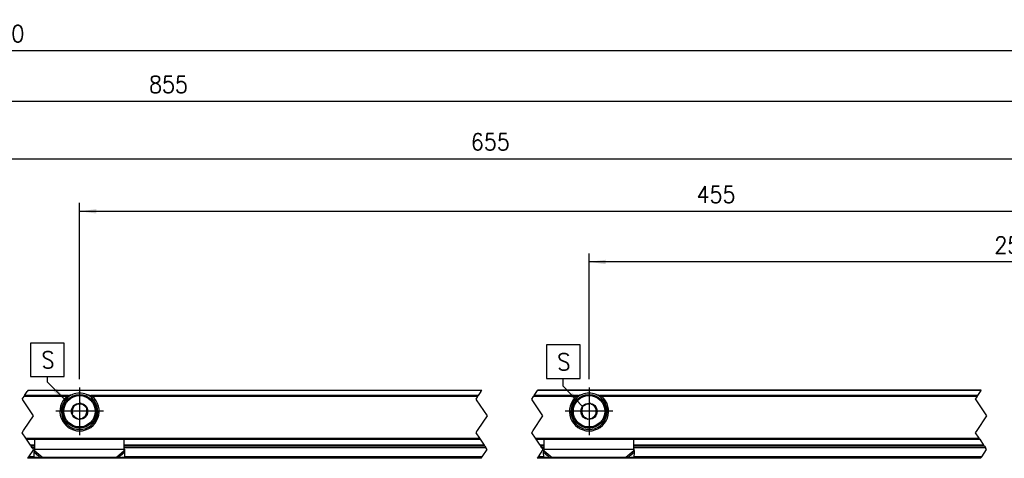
# Model space of a CAD drawing. Header units: millimetres. Extents: x -418 to 2750, y -1084 to 1393.
# Tile 18 of 74: x -138 to -20, y 218 to 270. Entities that reach past the tile are written whole.
import ezdxf

# ---------------------------------------------------------------- set-up
doc = ezdxf.new("R2010")
doc.units = ezdxf.units.MM
doc.linetypes.add('DOT_CENTER', pattern=[14, 12, -1, 0, -1])
doc.layers.add('1', color=7, linetype='Continuous')
doc.styles.add('CONVERTER_12', font='txt.shx', dxfattribs={"width": 0.9})
doc.dimstyles.new('ME10_DIM_46', dxfattribs={"dimtxt": 3, "dimasz": 3, "dimexe": 1.5, "dimexo": 1.5, "dimgap": 1.5, "dimtad": 1, "dimdsep": 46, "dimtxsty": 'CONVERTER_12', "dimsah": 1, "dimcen": 0.09, "dimclrd": 2, "dimclre": 2, "dimclrt": 2, "dimadec": 0, "dimazin": 0, "dimtfac": 1, "dimtdec": 4, "dimtix": 1, "dimtmove": 0, "dimatfit": 3, "dimfxl": 1, "dimtolj": 1, "dimtzin": 0, "dimarcsym": 0})
doc.dimstyles.new('ME10_DIM_48', dxfattribs={"dimtxt": 3, "dimasz": 3, "dimexe": 1.5, "dimexo": 1.5, "dimgap": 1.5, "dimtad": 1, "dimdsep": 46, "dimtxsty": 'CONVERTER_12', "dimsah": 1, "dimcen": 0.09, "dimclrd": 2, "dimclre": 2, "dimclrt": 2, "dimadec": 0, "dimazin": 0, "dimtfac": 1, "dimtdec": 4, "dimtix": 1, "dimtmove": 0, "dimatfit": 3, "dimfxl": 1, "dimtolj": 1, "dimtzin": 0, "dimarcsym": 0})
doc.dimstyles.new('ME10_DIM_50', dxfattribs={"dimtxt": 3, "dimasz": 3, "dimexe": 1.5, "dimexo": 1.5, "dimgap": 1.5, "dimtad": 1, "dimdsep": 46, "dimtxsty": 'CONVERTER_12', "dimsah": 1, "dimcen": 0.09, "dimclrd": 2, "dimclre": 2, "dimclrt": 2, "dimadec": 0, "dimazin": 0, "dimtfac": 1, "dimtdec": 4, "dimtix": 1, "dimtmove": 0, "dimatfit": 3, "dimfxl": 1, "dimtolj": 1, "dimtzin": 0, "dimarcsym": 0})
doc.dimstyles.new('ME10_DIM_56', dxfattribs={"dimtxt": 3, "dimasz": 3, "dimexe": 1.5, "dimexo": 1.5, "dimgap": 1.5, "dimtad": 1, "dimdsep": 46, "dimtxsty": 'CONVERTER_12', "dimsah": 1, "dimcen": 0.09, "dimclrd": 2, "dimclre": 2, "dimclrt": 2, "dimadec": 0, "dimazin": 0, "dimtfac": 1, "dimtdec": 4, "dimtix": 1, "dimtmove": 0, "dimatfit": 3, "dimfxl": 1, "dimtolj": 1, "dimtzin": 0, "dimarcsym": 0})
doc.dimstyles.new('ME10_DIM_57', dxfattribs={"dimtxt": 3, "dimasz": 3, "dimexe": 1.5, "dimexo": 1.5, "dimgap": 1.5, "dimtad": 1, "dimdsep": 46, "dimtxsty": 'CONVERTER_12', "dimsah": 1, "dimcen": 0.09, "dimclrd": 2, "dimclre": 2, "dimclrt": 2, "dimadec": 0, "dimazin": 0, "dimtfac": 1, "dimtdec": 4, "dimtix": 1, "dimtmove": 0, "dimatfit": 3, "dimfxl": 1, "dimtolj": 1, "dimtzin": 0, "dimarcsym": 0})
doc.dimstyles.get("Standard").update_dxf_attribs({"dimtxt": 0.18, "dimasz": 0.18, "dimexe": 0.18, "dimexo": 0.0625, "dimgap": 0.09, "dimtad": 0, "dimtih": 1, "dimtoh": 1, "dimdec": 4, "dimzin": 0, "dimdsep": 46, "dimtxsty": 'Standard', "dimcen": 0.09, "dimadec": 0, "dimazin": 0, "dimtfac": 1, "dimtdec": 4, "dimtofl": 0, "dimtmove": 0, "dimatfit": 3, "dimfxl": 1, "dimtolj": 1, "dimtzin": 0, "dimarcsym": 0})

# ---------------------------------------------------------------- blocks, each defined once
blk = doc.blocks.new('SOPORTE_SV2__51', base_point=(-493.085000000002, 326.9293942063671))
at = {"color": 2, "linetype": 'DOT_CENTER'}
for p, q in [((-205.8290279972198, 337.4999999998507), (-205.5038527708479, 337.9877628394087)), ((-205.4095718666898, 338.1291841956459), (-205.5038527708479, 337.9877628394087)), ((-205.4095718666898, 338.1291841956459), (-204.9152909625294, 338.8706055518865)), ((-204.8210100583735, 339.0120269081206), (-204.9152909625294, 338.8706055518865)), ((-204.7819576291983, 339.0706055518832), (-204.8210100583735, 339.0120269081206)), ((-124.4798017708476, 337.9877628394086), (-124.8049769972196, 337.4999999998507)), ((-124.4798017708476, 337.9877628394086), (-124.3855208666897, 338.1291841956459)), ((-123.891239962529, 338.8706055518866), (-124.3855208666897, 338.1291841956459)), ((-123.891239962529, 338.8706055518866), (-123.7969590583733, 339.0120269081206)), ((-123.7969590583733, 339.0120269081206), (-123.757906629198, 339.0706055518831)), ((-114.8049769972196, 337.4999999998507), (-114.4798017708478, 337.9877628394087)), ((-114.3855208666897, 338.1291841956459), (-114.4798017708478, 337.9877628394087)), ((-114.3855208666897, 338.1291841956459), (-113.7969590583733, 339.0120269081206)), ((-113.757906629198, 339.0706055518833), (-113.7969590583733, 339.0120269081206)), ((-35.26245177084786, 337.9877628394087), (-35.58762699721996, 337.4999999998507)), ((-35.26245177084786, 337.9877628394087), (-35.16817086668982, 338.129184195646)), ((-34.57960905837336, 339.0120269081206), (-35.16817086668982, 338.129184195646)), ((-34.57960905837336, 339.0120269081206), (-34.54055662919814, 339.0706055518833)), ((-205.7427650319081, 337.3706055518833), (-205.8290279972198, 337.4999999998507)), ((-203.8290279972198, 334.4999999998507), (-205.7427650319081, 337.3706055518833)), ((-124.8049769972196, 337.4999999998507), (-124.7187140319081, 337.3706055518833)), ((-124.7187140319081, 337.3706055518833), (-122.8049769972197, 334.4999999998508)), ((-114.7187140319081, 337.3706055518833), (-114.8049769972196, 337.4999999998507)), ((-112.8049769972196, 334.4999999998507), (-114.7187140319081, 337.3706055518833)), ((-35.58762699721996, 337.4999999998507), (-35.50136403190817, 337.3706055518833)), ((-35.50136403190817, 337.3706055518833), (-33.58762699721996, 334.4999999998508)), ((-205.4486242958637, 332.0706055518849), (-203.8290279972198, 334.4999999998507)), ((-122.8049769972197, 334.4999999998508), (-124.4245732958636, 332.070605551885)), ((-114.5579066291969, 331.870605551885), (-112.8049769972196, 334.4999999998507)), ((-33.58762699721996, 334.4999999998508), (-35.34055662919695, 331.870605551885)), ((-205.8290279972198, 331.4999999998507), (-205.5819576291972, 331.870605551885)), ((-205.1764047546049, 330.5210651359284), (-205.8290279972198, 331.4999999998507)), ((-205.5819576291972, 331.870605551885), (-205.4486242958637, 332.0706055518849)), ((-124.557906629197, 331.870605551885), (-124.8049769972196, 331.4999999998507)), ((-124.8049769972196, 331.4999999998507), (-124.1523537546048, 330.5210651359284)), ((-124.4245732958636, 332.070605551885), (-124.557906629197, 331.870605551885)), ((-114.8049769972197, 331.4999999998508), (-114.5579066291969, 331.870605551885)), ((-114.1523537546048, 330.5210651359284), (-114.8049769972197, 331.4999999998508)), ((-35.34055662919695, 331.870605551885), (-35.58762699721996, 331.4999999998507)), ((-35.58762699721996, 331.4999999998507), (-34.93500375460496, 330.5210651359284)), ((-205.0430714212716, 330.3210651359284), (-205.1764047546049, 330.5210651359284)), ((-204.342765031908, 329.2706055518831), (-205.0430714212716, 330.3210651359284)), ((-204.342765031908, 329.2706055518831), (-204.2094316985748, 329.0706055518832)), ((-204.0176488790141, 328.7829313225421), (-204.2094316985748, 329.0706055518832)), ((-124.1523537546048, 330.5210651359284), (-124.0190204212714, 330.3210651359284)), ((-124.0190204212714, 330.3210651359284), (-123.3187140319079, 329.2706055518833)), ((-123.1853806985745, 329.0706055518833), (-123.3187140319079, 329.2706055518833)), ((-123.1853806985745, 329.0706055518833), (-122.9935978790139, 328.7829313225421)), ((-114.0190204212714, 330.3210651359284), (-114.1523537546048, 330.5210651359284)), ((-113.3187140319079, 329.2706055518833), (-114.0190204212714, 330.3210651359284)), ((-113.3187140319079, 329.2706055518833), (-113.1853806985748, 329.0706055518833)), ((-112.993597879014, 328.7829313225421), (-113.1853806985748, 329.0706055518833)), ((-34.93500375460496, 330.5210651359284), (-34.80167042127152, 330.3210651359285)), ((-34.80167042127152, 330.3210651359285), (-34.10136403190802, 329.2706055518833)), ((-33.96803069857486, 329.0706055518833), (-34.10136403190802, 329.2706055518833)), ((-33.96803069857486, 329.0706055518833), (-33.77624787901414, 328.7829313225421)), ((-204.6843157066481, 327.2170684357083), (-204.876098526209, 326.9293942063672)), ((-203.82902799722, 328.4999999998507), (-204.6843157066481, 327.2170684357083)), ((-204.0176488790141, 328.7829313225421), (-203.82902799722, 328.4999999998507)), ((-123.8520475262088, 326.9293942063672), (-123.660264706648, 327.2170684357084)), ((-123.660264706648, 327.2170684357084), (-122.8049769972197, 328.4999999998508)), ((-122.8049769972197, 328.4999999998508), (-122.9935978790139, 328.7829313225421)), ((-113.660264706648, 327.2170684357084), (-113.8520475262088, 326.9293942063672)), ((-112.8049769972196, 328.4999999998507), (-113.660264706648, 327.2170684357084)), ((-112.993597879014, 328.7829313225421), (-112.8049769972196, 328.4999999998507)), ((-34.63469752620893, 326.9293942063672), (-34.44291470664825, 327.2170684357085)), ((-34.44291470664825, 327.2170684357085), (-33.58762699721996, 328.4999999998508)), ((-33.58762699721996, 328.4999999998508), (-33.77624787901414, 328.7829313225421))]:
    blk.add_line(p, q, dxfattribs=at)
at = {"color": 3, "linetype": 'Continuous'}
for p, q in [((-197.8513344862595, 337.9877628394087), (-205.5038527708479, 337.9877628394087)), ((-197.5737852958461, 338.129184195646), (-205.4095718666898, 338.1291841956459)), ((-123.7969590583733, 339.0120269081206), (-204.8210100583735, 339.0120269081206)), ((-124.3855208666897, 338.1291841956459), (-193.5962147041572, 338.129184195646)), ((-124.4798017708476, 337.9877628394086), (-193.318665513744, 337.9877628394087)), ((-106.8513344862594, 337.9877628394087), (-114.4798017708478, 337.9877628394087)), ((-106.5737852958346, 338.1291841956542), (-114.3855208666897, 338.1291841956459)), ((-34.57960905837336, 339.0120269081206), (-113.7969590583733, 339.0120269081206)), ((-35.16817086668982, 338.129184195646), (-102.5962147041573, 338.129184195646)), ((-35.26245177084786, 337.9877628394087), (-102.3186655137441, 337.9877628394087)), ((-195.2212752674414, 332.0910228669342), (-195.9487247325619, 332.0910228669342)), ((-104.2212752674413, 332.0910228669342), (-104.9487247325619, 332.0910228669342)), ((-205.1764047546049, 330.5210651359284), (-124.1523537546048, 330.5210651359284)), ((-203.5850000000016, 329.2706055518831), (-204.342765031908, 329.2706055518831)), ((-123.3187140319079, 329.2706055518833), (-187.5850000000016, 329.2706055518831)), ((-114.1523537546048, 330.5210651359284), (-34.93500375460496, 330.5210651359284)), ((-112.5850000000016, 329.2706055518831), (-113.3187140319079, 329.2706055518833)), ((-34.10136403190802, 329.2706055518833), (-96.58500000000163, 329.2706055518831)), ((-203.6749701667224, 327.2170684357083), (-204.6843157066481, 327.2170684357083)), ((-203.5850000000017, 328.7829313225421), (-204.0176488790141, 328.7829313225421)), ((-203.6935431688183, 328.0303058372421), (-202.5014737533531, 327.0106522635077)), ((-203.5850000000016, 328.5792020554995), (-187.5850000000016, 328.5792020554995)), ((-203.5850000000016, 328.2919823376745), (-202.1707864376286, 327.0823146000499)), ((-187.5850000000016, 328.2919823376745), (-188.9992135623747, 327.0823146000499)), ((-187.476456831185, 328.0303058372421), (-188.6685262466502, 327.0106522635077)), ((-122.9935978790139, 328.7829313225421), (-187.5850000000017, 328.7829313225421)), ((-123.660264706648, 327.2170684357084), (-187.4950298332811, 327.2170684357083)), ((-112.6749701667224, 327.2170684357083), (-113.660264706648, 327.2170684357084)), ((-112.5850000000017, 328.7829313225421), (-112.993597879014, 328.7829313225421)), ((-112.6935431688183, 328.0303058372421), (-111.5014737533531, 327.0106522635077)), ((-112.5850000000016, 328.5792020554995), (-96.58500000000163, 328.5792020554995)), ((-112.5850000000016, 328.2919823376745), (-111.1707864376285, 327.0823146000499)), ((-96.58500000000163, 328.2919823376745), (-97.99921356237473, 327.0823146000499)), ((-96.47645683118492, 328.0303058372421), (-97.66852624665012, 327.0106522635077)), ((-33.77624787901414, 328.7829313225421), (-96.58500000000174, 328.7829313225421)), ((-34.44291470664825, 327.2170684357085), (-96.49502983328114, 327.2170684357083))]:
    blk.add_line(p, q, dxfattribs=at)
at = {"color": 7, "linetype": 'Continuous'}
for p, q in [((-204.7819576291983, 339.0706055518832), (-123.757906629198, 339.0706055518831)), ((-34.54055662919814, 339.0706055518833), (-113.757906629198, 339.0706055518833)), ((-197.9321858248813, 337.568542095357), (-197.5716507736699, 337.568542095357)), ((-196.7344081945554, 336.1936428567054), (-196.7802243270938, 335.8319164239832)), ((-196.3982358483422, 336.334828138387), (-196.7344081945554, 336.1936428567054)), ((-195.4036316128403, 336.7525409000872), (-195.7398039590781, 336.611355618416)), ((-195.1132753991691, 336.5319997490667), (-195.4036316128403, 336.7525409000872)), ((-194.2542234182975, 335.8795035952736), (-194.5445796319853, 336.1000447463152)), ((-193.5983492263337, 337.568542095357), (-193.2378141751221, 337.568542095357)), ((-106.9321858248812, 337.568542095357), (-106.5716507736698, 337.568542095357)), ((-105.7344081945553, 336.1936428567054), (-105.7802243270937, 335.8319164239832)), ((-105.3982358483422, 336.334828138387), (-105.7344081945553, 336.1936428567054)), ((-104.4036316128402, 336.7525409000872), (-104.739803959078, 336.611355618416)), ((-104.113275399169, 336.5319997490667), (-104.4036316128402, 336.7525409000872)), ((-103.2542234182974, 335.8795035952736), (-103.5445796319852, 336.1000447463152)), ((-102.5983492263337, 337.568542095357), (-102.237814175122, 337.568542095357)), ((-196.8699604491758, 335.1234339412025), (-196.915776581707, 334.7617075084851)), ((-196.915776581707, 334.7617075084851), (-196.6254203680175, 334.5411663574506)), ((-194.7717641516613, 334.3063829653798), (-194.4355918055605, 334.447568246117)), ((-194.4355918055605, 334.447568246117), (-194.3897756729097, 334.8092946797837)), ((-194.3000395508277, 335.5177771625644), (-194.2542234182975, 335.8795035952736)), ((-105.8699604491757, 335.1234339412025), (-105.915776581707, 334.7617075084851)), ((-105.915776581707, 334.7617075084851), (-105.6254203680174, 334.5411663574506)), ((-103.7717641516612, 334.3063829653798), (-103.4355918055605, 334.447568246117)), ((-103.4355918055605, 334.447568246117), (-103.3897756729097, 334.8092946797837)), ((-103.3000395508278, 335.5177771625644), (-103.2542234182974, 335.8795035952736)), ((-196.0567246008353, 334.1092113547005), (-195.7663683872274, 333.8886702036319)), ((-195.7663683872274, 333.8886702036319), (-195.4301960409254, 334.0298554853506)), ((-105.0567246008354, 334.1092113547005), (-104.7663683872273, 333.8886702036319)), ((-104.7663683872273, 333.8886702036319), (-104.4301960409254, 334.0298554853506)), ((-205.0430714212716, 330.3210651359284), (-124.0190204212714, 330.3210651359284)), ((-203.5850000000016, 329.0706055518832), (-204.2094316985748, 329.0706055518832)), ((-203.5850000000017, 328.6027986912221), (-203.5850000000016, 330.3210651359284)), ((-187.5850000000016, 328.6027986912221), (-187.5850000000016, 330.3210651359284)), ((-123.1853806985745, 329.0706055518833), (-187.5850000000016, 329.0706055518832)), ((-114.0190204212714, 330.3210651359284), (-34.80167042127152, 330.3210651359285)), ((-112.5850000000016, 329.0706055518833), (-113.1853806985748, 329.0706055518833)), ((-112.5850000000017, 328.6027986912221), (-112.5850000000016, 330.3210651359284)), ((-96.58500000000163, 328.6027986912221), (-96.58500000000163, 330.3210651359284)), ((-33.96803069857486, 329.0706055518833), (-96.58500000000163, 329.0706055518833)), ((-203.6463594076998, 328.1996704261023), (-203.6935431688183, 328.0303058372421)), ((-203.6732337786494, 327.1410389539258), (-203.6935431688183, 328.0303058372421)), ((-202.5014737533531, 327.0106522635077), (-203.6732337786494, 327.1410389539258)), ((-203.5850000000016, 328.5792020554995), (-203.5850000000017, 328.6027986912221)), ((-203.5850000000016, 328.2919823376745), (-203.5850000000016, 328.5792020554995)), ((-187.4967662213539, 327.1410389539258), (-188.6685262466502, 327.0106522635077)), ((-187.5850000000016, 328.5792020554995), (-187.5850000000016, 328.6027986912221)), ((-187.5850000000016, 328.2919823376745), (-187.5850000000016, 328.5792020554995)), ((-187.476456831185, 328.0303058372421), (-187.5236405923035, 328.1996704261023)), ((-187.4967662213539, 327.1410389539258), (-187.476456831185, 328.0303058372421)), ((-112.6463594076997, 328.1996704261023), (-112.6935431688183, 328.0303058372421)), ((-112.6732337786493, 327.1410389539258), (-112.6935431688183, 328.0303058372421)), ((-111.5014737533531, 327.0106522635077), (-112.6732337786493, 327.1410389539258)), ((-112.5850000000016, 328.5792020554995), (-112.5850000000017, 328.6027986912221)), ((-112.5850000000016, 328.2919823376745), (-112.5850000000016, 328.5792020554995)), ((-96.49676622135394, 327.1410389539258), (-97.66852624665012, 327.0106522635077)), ((-96.58500000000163, 328.5792020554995), (-96.58500000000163, 328.6027986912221)), ((-96.58500000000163, 328.2919823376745), (-96.58500000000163, 328.5792020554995)), ((-96.47645683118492, 328.0303058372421), (-96.52364059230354, 328.1996704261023)), ((-96.49676622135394, 327.1410389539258), (-96.47645683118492, 328.0303058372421)), ((-123.8520475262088, 326.9293942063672), (-204.876098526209, 326.9293942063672)), ((-188.9992135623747, 327.0823146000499), (-202.1707864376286, 327.0823146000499)), ((-34.63469752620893, 326.9293942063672), (-113.8520475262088, 326.9293942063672)), ((-97.99921356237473, 327.0823146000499), (-111.1707864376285, 327.0823146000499))]:
    blk.add_line(p, q, dxfattribs=at)
for centre, radius in [((-195.5850000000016, 335.3206055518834), 2.999999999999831), ((-104.5850000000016, 335.3206055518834), 2.999999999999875), ((-195.5850000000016, 335.3206055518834), 1.450000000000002), ((-104.5850000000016, 335.3206055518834), 1.450000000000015), ((-195.5850000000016, 335.3206055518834), 0.0499999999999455), ((-104.5850000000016, 335.3206055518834), 0.0499999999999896)]:
    blk.add_circle(centre, radius, dxfattribs=at)
at = {"color": 3, "linetype": 'Continuous'}
for centre, radius in [((-195.5850000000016, 335.3206055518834), 2.799999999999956), ((-104.5850000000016, 335.3206055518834), 2.799999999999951)]:
    blk.add_circle(centre, radius, dxfattribs=at)
at = {"color": 7, "linetype": 'Continuous'}
for centre, radius, start, end in [((-195.5850000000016, 335.3206055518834), 3.50000000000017, 130.3551916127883, 49.64480838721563), ((-195.5850000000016, 335.3206055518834), 3.250000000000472, 112.6198649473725, 67.38013505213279), ((-195.5850000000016, 335.3206055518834), 3.250000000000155, 67.38013505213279, 112.6198649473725), ((-104.5850000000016, 335.3206055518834), 3.500000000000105, 130.3551916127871, 49.64480838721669), ((-104.5850000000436, 335.3206055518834), 3.24999999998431, 112.6198649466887, 67.38013505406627), ((-104.5850000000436, 335.3206055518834), 3.249999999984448, 67.38013505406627, 112.6198649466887), ((-195.5850000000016, 335.3206055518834), 1.300000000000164, 128.7237451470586, 156.8390079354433), ((-195.5850000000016, 335.3206055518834), 1.299999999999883, 96.8390079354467, 128.7237451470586), ((-195.5850000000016, 335.3206055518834), 1.3, 68.7237451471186, 96.8390079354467), ((-195.5850000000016, 335.3206055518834), 1.299999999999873, 36.83900793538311, 68.7237451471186), ((-104.5850000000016, 335.3206055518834), 1.299999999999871, 96.83900793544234, 128.7237451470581), ((-104.5850000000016, 335.3206055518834), 1.299999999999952, 36.83900793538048, 68.72374514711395), ((-104.5850000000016, 335.3206055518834), 1.299999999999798, 8.72374514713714, 36.83900793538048), ((-195.5850000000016, 335.3206055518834), 1.300000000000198, 156.8390079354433, 188.7237451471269), ((-195.5850000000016, 335.3206055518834), 1.300000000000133, 216.8390079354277, 248.7237451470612), ((-195.5850000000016, 335.3206055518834), 1.300000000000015, 276.8390079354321, 308.7237451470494), ((-195.5850000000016, 335.3206055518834), 1.299999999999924, 308.7237451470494, 336.8390079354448), ((-195.5850000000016, 335.3206055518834), 1.299999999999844, 336.8390079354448, 8.72374514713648), ((-104.5850000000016, 335.3206055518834), 1.300000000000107, 156.8390079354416, 188.7237451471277), ((-104.5850000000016, 335.3206055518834), 1.300000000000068, 188.7237451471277, 216.8390079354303), ((-104.5850000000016, 335.3206055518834), 1.300000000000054, 216.8390079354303, 248.7237451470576), ((-104.5850000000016, 335.3206055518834), 1.300000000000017, 276.8390079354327, 308.7237451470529), ((-104.5850000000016, 335.3206055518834), 1.299999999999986, 308.7237451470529, 336.8390079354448), ((-104.5850000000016, 335.3206055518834), 1.299999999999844, 336.8390079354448, 8.72374514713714)]:
    blk.add_arc(centre, radius, start, end, dxfattribs=at)
for points, knots in [([(-197.8513344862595, 337.9877628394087), (-197.8403248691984, 337.996590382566), (-197.8195994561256, 338.0132080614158), (-197.7856958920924, 338.035319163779), (-197.7521819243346, 338.054770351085), (-197.7095006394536, 338.076639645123), (-197.6510172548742, 338.1028495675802), (-197.6021470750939, 338.1195133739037), (-197.5737852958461, 338.129184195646)], [0, 0, 0, 0, 0.0423092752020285, 0.0796464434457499, 0.1212907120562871, 0.1585162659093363, 0.2234840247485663, 0.313330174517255, 0.313330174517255, 0.313330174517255, 0.313330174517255]), ([(-197.5737852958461, 338.129184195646), (-197.5131809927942, 338.1479682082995), (-197.3925748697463, 338.1853494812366), (-197.2086499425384, 338.2354860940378), (-197.0231309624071, 338.2813572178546), (-196.8975666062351, 338.3075527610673), (-196.8349999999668, 338.3206055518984)], [0, 0, 0, 0, 0.190332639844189, 0.3787731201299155, 0.5718206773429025, 0.7635470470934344, 0.7635470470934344, 0.7635470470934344, 0.7635470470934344]), ([(-194.3350000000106, 338.3206055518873), (-194.2725460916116, 338.3075772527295), (-194.1472287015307, 338.2814351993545), (-193.9617732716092, 338.2355966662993), (-193.7777331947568, 338.1854431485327), (-193.6568853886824, 338.1479881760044), (-193.5962147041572, 338.129184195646)], [0, 0, 0, 0, 0.1913804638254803, 0.3840160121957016, 0.573006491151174, 0.7635470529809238, 0.7635470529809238, 0.7635470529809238, 0.7635470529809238]), ([(-193.5962147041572, 338.129184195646), (-193.5711378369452, 338.1206890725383), (-193.5222532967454, 338.1041287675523), (-193.4626012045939, 338.0777899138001), (-193.416867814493, 338.0542550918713), (-193.3833972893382, 338.0347255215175), (-193.3504143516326, 338.013218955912), (-193.3296801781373, 337.9965943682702), (-193.318665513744, 337.9877628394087)], [0, 0, 0, 0, 0.0793997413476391, 0.1547809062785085, 0.1953428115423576, 0.233651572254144, 0.2710029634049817, 0.3133315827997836, 0.3133315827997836, 0.3133315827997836, 0.3133315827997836]), ([(-106.8513344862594, 337.9877628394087), (-106.8414611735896, 337.9957190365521), (-106.8207784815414, 338.0123857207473), (-106.7878625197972, 338.0339910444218), (-106.75316197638, 338.0542383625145), (-106.707425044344, 338.0777780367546), (-106.6477631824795, 338.1041227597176), (-106.5988679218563, 338.1206869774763), (-106.5737852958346, 338.1291841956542)], [0, 0, 0, 0, 0.0380213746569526, 0.0796474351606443, 0.1179556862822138, 0.1585175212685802, 0.2339144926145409, 0.3133325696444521, 0.3133325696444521, 0.3133325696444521, 0.3133325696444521]), ([(-106.5737852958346, 338.1291841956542), (-106.513248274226, 338.1479478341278), (-106.3926424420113, 338.185329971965), (-106.2087226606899, 338.2354680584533), (-106.0231354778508, 338.28135615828), (-105.8975711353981, 338.3075517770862), (-105.8349999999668, 338.3206055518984)], [0, 0, 0, 0, 0.1901217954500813, 0.3787731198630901, 0.5718067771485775, 0.7635470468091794, 0.7635470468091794, 0.7635470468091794, 0.7635470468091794]), ([(-103.3350000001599, 338.320605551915), (-103.2724834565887, 338.3075637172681), (-103.1471662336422, 338.2814207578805), (-102.9617087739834, 338.2355791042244), (-102.7777305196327, 338.1854423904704), (-102.6568827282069, 338.1479873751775), (-102.5962147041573, 338.129184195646)], [0, 0, 0, 0, 0.1915726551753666, 0.384016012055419, 0.5730148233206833, 0.763547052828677, 0.763547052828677, 0.763547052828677, 0.763547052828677]), ([(-102.5962147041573, 338.129184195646), (-102.5744153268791, 338.1218499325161), (-102.5255043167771, 338.1053941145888), (-102.4656875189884, 338.0793802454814), (-102.4168680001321, 338.0542548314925), (-102.3833972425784, 338.0347255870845), (-102.3504143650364, 338.0132189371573), (-102.3296801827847, 337.9965943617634), (-102.3186655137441, 337.9877628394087)], [0, 0, 0, 0, 0.0689839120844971, 0.1547784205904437, 0.1953403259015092, 0.2336490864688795, 0.2710004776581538, 0.3133290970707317, 0.3133290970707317, 0.3133290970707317, 0.3133290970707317]), ([(-203.6935431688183, 328.0303058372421), (-203.6847608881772, 328.0504895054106), (-203.6667166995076, 328.0919591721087), (-203.6398077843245, 328.1557759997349), (-203.6122602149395, 328.2227614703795), (-203.5942271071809, 328.2685522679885), (-203.5850000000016, 328.2919823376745)], [0, 0, 0, 0, 0.0660342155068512, 0.1356748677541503, 0.2077705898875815, 0.2833140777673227, 0.2833140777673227, 0.2833140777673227, 0.2833140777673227]), ([(-203.6463594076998, 328.1996704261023), (-203.63658284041, 328.2369942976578), (-203.6187895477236, 328.3049235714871), (-203.6003956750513, 328.4054070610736), (-203.5877543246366, 328.5024481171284), (-203.5859392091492, 328.5685795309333), (-203.5850000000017, 328.6027986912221)], [0, 0, 0, 0, 0.1157035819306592, 0.2105799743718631, 0.3062914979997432, 0.4089219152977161, 0.4089219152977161, 0.4089219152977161, 0.4089219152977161]), ([(-187.5850000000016, 328.6027986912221), (-187.5841611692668, 328.570605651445), (-187.58243805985, 328.5044759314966), (-187.5699726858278, 328.4073981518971), (-187.5512093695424, 328.3049241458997), (-187.5334167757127, 328.2369945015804), (-187.5236405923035, 328.1996704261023)], [0, 0, 0, 0, 0.0965567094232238, 0.1983431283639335, 0.293219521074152, 0.4089231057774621, 0.4089231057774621, 0.4089231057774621, 0.4089231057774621]), ([(-187.476456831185, 328.0303058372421), (-187.485239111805, 328.0504895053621), (-187.5032833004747, 328.0919591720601), (-187.5301922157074, 328.1557759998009), (-187.5577397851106, 328.2227614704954), (-187.5757728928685, 328.2685522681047), (-187.5850000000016, 328.2919823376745)], [0, 0, 0, 0, 0.0660342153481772, 0.1356748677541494, 0.2077705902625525, 0.2833140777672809, 0.2833140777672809, 0.2833140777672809, 0.2833140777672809]), ([(-112.6935431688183, 328.0303058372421), (-112.6847608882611, 328.0504895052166), (-112.6667166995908, 328.0919591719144), (-112.6398077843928, 328.1557759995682), (-112.6122602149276, 328.2227614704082), (-112.5942271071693, 328.2685522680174), (-112.5850000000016, 328.2919823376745)], [0, 0, 0, 0, 0.0660342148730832, 0.1356748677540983, 0.207770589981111, 0.2833140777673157, 0.2833140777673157, 0.2833140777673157, 0.2833140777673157]), ([(-112.6463594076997, 328.1996704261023), (-112.6365828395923, 328.2369943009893), (-112.618789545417, 328.3049235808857), (-112.600395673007, 328.4054070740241), (-112.5877543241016, 328.5024481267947), (-112.5859392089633, 328.5685795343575), (-112.5850000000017, 328.6027986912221)], [0, 0, 0, 0, 0.115703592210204, 0.2105799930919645, 0.3062915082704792, 0.4089219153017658, 0.4089219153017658, 0.4089219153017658, 0.4089219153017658]), ([(-96.58500000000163, 328.6027986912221), (-96.5841604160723, 328.5706056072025), (-96.58243575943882, 328.5044757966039), (-96.5693493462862, 328.4024655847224), (-96.55012072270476, 328.3000602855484), (-96.53221291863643, 328.2321692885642), (-96.52364059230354, 328.1996704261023)], [0, 0, 0, 0, 0.0965567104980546, 0.1983431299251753, 0.3081199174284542, 0.4089225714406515, 0.4089225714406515, 0.4089225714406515, 0.4089225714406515]), ([(-96.47645683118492, 328.0303058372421), (-96.4852391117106, 328.0504895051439), (-96.50328330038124, 328.0919591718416), (-96.53019221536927, 328.1557759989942), (-96.55773978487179, 328.2227614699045), (-96.57577289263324, 328.2685522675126), (-96.58500000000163, 328.2919823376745)], [0, 0, 0, 0, 0.0660342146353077, 0.1356748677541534, 0.2077705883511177, 0.283314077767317, 0.283314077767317, 0.283314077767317, 0.283314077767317]), ([(-202.1707864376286, 327.0823146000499), (-202.1995194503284, 327.0743896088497), (-202.2546383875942, 327.0591870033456), (-202.3374670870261, 327.0399165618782), (-202.4188954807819, 327.0233794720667), (-202.4739504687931, 327.0148942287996), (-202.5014737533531, 327.0106522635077)], [0, 0, 0, 0, 0.089408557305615, 0.1715136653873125, 0.2550732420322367, 0.3386072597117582, 0.3386072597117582, 0.3386072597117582, 0.3386072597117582]), ([(-188.6685262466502, 327.0106522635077), (-188.6960495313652, 327.0148942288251), (-188.7511045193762, 327.0233794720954), (-188.832532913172, 327.0399165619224), (-188.9153616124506, 327.0591870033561), (-188.9704805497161, 327.0743896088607), (-188.9992135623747, 327.0823146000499)], [0, 0, 0, 0, 0.0835340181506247, 0.1670935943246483, 0.2491987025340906, 0.3386072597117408, 0.3386072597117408, 0.3386072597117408, 0.3386072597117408]), ([(-111.1707864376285, 327.0823146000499), (-111.1995194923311, 327.0743897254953), (-111.2546385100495, 327.059187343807), (-111.3386830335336, 327.0396322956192), (-111.4201251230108, 327.0231531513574), (-111.475183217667, 327.0146923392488), (-111.5014737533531, 327.0106522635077)], [0, 0, 0, 0, 0.0894085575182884, 0.1715136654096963, 0.2588191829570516, 0.3386072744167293, 0.3386072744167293, 0.3386072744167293, 0.3386072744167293]), ([(-97.66852624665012, 327.0106522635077), (-97.69604952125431, 327.0148943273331), (-97.75110448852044, 327.0233797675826), (-97.83370293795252, 327.0401529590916), (-97.91651980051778, 327.0594798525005), (-97.97163367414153, 327.0746987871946), (-97.99921356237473, 327.0823146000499)], [0, 0, 0, 0, 0.0835340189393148, 0.167093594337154, 0.2527789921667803, 0.3386072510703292, 0.3386072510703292, 0.3386072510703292, 0.3386072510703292])]:
    blk.add_open_spline(points, degree=3, knots=knots, dxfattribs=at)
at = {"layer": '1', "color": 2, "linetype": 'DOT_CENTER'}
for p, q in [((-195.5850000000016, 339.5706055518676), (-195.5850000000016, 331.0706055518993)), ((-104.5850000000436, 339.5706055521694), (-104.5850000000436, 331.0706055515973)), ((-191.3350000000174, 335.3206055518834), (-199.8349999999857, 335.3206055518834)), ((-100.3349999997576, 335.3206055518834), (-108.8350000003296, 335.3206055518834))]:
    blk.add_line(p, q, dxfattribs=at)
blk = doc.blocks.new('*D110')
at = {"layer": '1', "color": 2, "linetype": 'Continuous'}
for p, q in [((-285.5850000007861, 341.0706055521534), (-285.5850000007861, 381.9288303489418)), ((41.41500000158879, 339.4706053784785), (41.41500000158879, 381.9288303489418)), ((-285.5850000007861, 380.4288303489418), (41.41500000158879, 380.4288303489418))]:
    blk.add_line(p, q, dxfattribs=at)
at = {"layer": '1', "color": 2}
for points in [[(-282.5850000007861, 380.823787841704), (-282.5850000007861, 380.0338728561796), (-285.5850000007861, 380.4288303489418)], [(38.41500000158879, 380.0338728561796), (38.41500000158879, 380.823787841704), (41.41500000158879, 380.4288303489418)]]:
    blk.add_solid(points, dxfattribs=at)
at = {"layer": '1', "color": 2, "insert": (-125.6849999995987, 381.9288303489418), "char_height": 3, "attachment_point": 7, "rotation": 0.00013888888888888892, "line_spacing_factor": 0.60024009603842, "style": 'CONVERTER_12'}
blk.add_mtext('655', dxfattribs=at)
blk = doc.blocks.new('*D112')
at = {"layer": '1', "color": 2, "linetype": 'Continuous'}
for p, q in [((-195.5850000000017, 341.0706055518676), (-195.5850000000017, 372.5367265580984)), ((41.41500000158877, 339.4706053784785), (41.41500000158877, 372.5367265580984)), ((-195.5850000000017, 371.0367265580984), (41.41500000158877, 371.0367265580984))]:
    blk.add_line(p, q, dxfattribs=at)
at = {"layer": '1', "color": 2}
for points in [[(-192.5850000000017, 371.4316840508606), (-192.5850000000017, 370.6417690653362), (-195.5850000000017, 371.0367265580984)], [(38.41500000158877, 370.6417690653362), (38.41500000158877, 371.4316840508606), (41.41500000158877, 371.0367265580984)]]:
    blk.add_solid(points, dxfattribs=at)
at = {"layer": '1', "color": 2, "insert": (-85.36606913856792, 372.5367265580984), "char_height": 3, "attachment_point": 7, "rotation": 0.00013888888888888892, "line_spacing_factor": 0.60024009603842, "style": 'CONVERTER_12'}
blk.add_mtext('455', dxfattribs=at)
blk = doc.blocks.new('*D114')
at = {"layer": '1', "color": 2, "linetype": 'Continuous'}
for p, q in [((-430.5850000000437, 341.0706055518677), (-430.5850000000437, 401.2620180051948)), ((41.41500000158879, 339.4706053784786), (41.41500000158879, 401.2620180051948)), ((-430.5850000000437, 399.7620180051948), (41.41500000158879, 399.7620180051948))]:
    blk.add_line(p, q, dxfattribs=at)
at = {"layer": '1', "color": 2}
for points in [[(-427.5850000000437, 400.156975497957), (-427.5850000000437, 399.3670605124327), (-430.5850000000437, 399.7620180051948)], [(38.41500000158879, 399.3670605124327), (38.41500000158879, 400.156975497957), (41.41500000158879, 399.7620180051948)]]:
    blk.add_solid(points, dxfattribs=at)
at = {"layer": '1', "color": 2, "insert": (-214.7070806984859, 401.2620180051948), "char_height": 3, "attachment_point": 7, "rotation": 0.00013888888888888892, "line_spacing_factor": 0.60024009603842, "style": 'CONVERTER_12'}
blk.add_mtext('1010', dxfattribs=at)
blk = doc.blocks.new('*D120')
at = {"layer": '1', "color": 2, "linetype": 'Continuous'}
for p, q in [((-376.5850000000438, 341.0706055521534), (-376.5850000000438, 392.1950239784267)), ((41.41500000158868, 339.4706053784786), (41.41500000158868, 392.1950239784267)), ((-376.5850000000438, 390.6950239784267), (41.41500000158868, 390.6950239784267))]:
    blk.add_line(p, q, dxfattribs=at)
at = {"layer": '1', "color": 2}
for points in [[(-373.5850000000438, 391.0899814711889), (-373.5850000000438, 390.3000664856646), (-376.5850000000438, 390.6950239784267)], [(38.41500000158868, 390.3000664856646), (38.41500000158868, 391.0899814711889), (41.41500000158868, 390.6950239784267)]]:
    blk.add_solid(points, dxfattribs=at)
at = {"layer": '1', "color": 2, "insert": (-183.16701403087, 392.1950239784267), "char_height": 3, "attachment_point": 7, "rotation": 0.00013888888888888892, "line_spacing_factor": 0.60024009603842, "style": 'CONVERTER_12'}
blk.add_mtext('855', dxfattribs=at)
blk = doc.blocks.new('*D121')
at = {"layer": '1', "color": 2, "linetype": 'Continuous'}
for p, q in [((-104.5850000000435, 341.0706055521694), (-104.5850000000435, 363.4928436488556)), ((41.41500000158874, 339.4706053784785), (41.41500000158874, 363.4928436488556)), ((41.41500000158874, 361.9928436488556), (-104.5850000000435, 361.9928436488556))]:
    blk.add_line(p, q, dxfattribs=at)
at = {"layer": '1', "color": 2}
for points in [[(-101.5850000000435, 362.3878011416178), (-101.5850000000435, 361.5978861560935), (-104.5850000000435, 361.9928436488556)], [(38.41500000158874, 361.5978861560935), (38.41500000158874, 362.3878011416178), (41.41500000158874, 361.9928436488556)]]:
    blk.add_solid(points, dxfattribs=at)
at = {"layer": '1', "color": 2, "insert": (-32.18499999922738, 363.4928436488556), "char_height": 3, "attachment_point": 7, "rotation": 0.00013888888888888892, "line_spacing_factor": 0.60024009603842, "style": 'CONVERTER_12'}
blk.add_mtext('255', dxfattribs=at)
blk = doc.blocks.new('Top1', base_point=(-405.5850000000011, 332.9999999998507))
at = {"layer": '1', "color": 2}
for points in [[(-204.3291753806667, 347.5083558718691), (-204.3291753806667, 341.5083558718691), (-198.3291753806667, 341.5083558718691), (-198.3291753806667, 347.5083558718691)], [(-112.191963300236, 347.1693034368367), (-112.191963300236, 341.1693034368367), (-106.191963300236, 341.1693034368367), (-106.191963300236, 347.1693034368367)]]:
    blk.add_lwpolyline(points, close=True, dxfattribs=at)
for points in [[(-200.2165541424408, 338.8546006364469), (-199.6616761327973, 339.4168070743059), (-197.8039242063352, 337.0283453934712)], [(-108.0989390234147, 338.0817597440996), (-107.5296889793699, 338.6294093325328), (-105.7344081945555, 336.1936428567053)]]:
    blk.add_solid(points, dxfattribs=at)
blk.add_blockref('SOPORTE_SV2__51', (-493.085000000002, 326.9293942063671))
at = {"layer": '1', "color": 2, "style": 'CONVERTER_12', "width": 0.9}
for p in [(-202.3791753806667, 343.0083558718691), (-110.241963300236, 342.6693034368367)]:
    blk.add_text('S', height=3, dxfattribs=at).set_placement(p)
at = {"layer": '1'}
for base, p1, p2, dimstyle, picture, middle in [((-430.5850000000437, 399.7620180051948), (41.41500000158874, 337.9706053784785), (-430.5850000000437, 339.5706055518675), 'ME10_DIM_50', '*D114', (-210.6570806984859, 402.7620180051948)), ((-376.5850000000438, 390.6950239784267), (41.41500000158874, 337.9706053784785), (-376.5850000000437, 339.5706055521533), 'ME10_DIM_56', '*D120', (-179.56701403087, 393.6950239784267)), ((-285.5850000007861, 380.4288303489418), (41.41500000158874, 337.9706053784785), (-285.5850000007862, 339.5706055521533), 'ME10_DIM_46', '*D110', (-122.0849999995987, 383.4288303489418)), ((-195.5850000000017, 371.0367265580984), (41.41500000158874, 337.9706053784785), (-195.5850000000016, 339.5706055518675), 'ME10_DIM_48', '*D112', (-81.76606913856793, 374.0367265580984)), ((41.41500000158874, 361.9928436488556), (-104.5850000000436, 339.5706055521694), (41.41500000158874, 337.9706053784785), 'ME10_DIM_57', '*D121', (-28.58499999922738, 364.9928436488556))]:
    dim = blk.add_linear_dim(base=base, p1=p1, p2=p2, dimstyle=dimstyle, dxfattribs=at)
    dim.commit()
    dim.dimension.update_dxf_attribs({"geometry": picture, "text_midpoint": middle, "text_rotation": 0.00013888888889})
at = {"layer": '1', "color": 2, "linetype": 'Continuous', "has_arrowhead": 0}
for points in [[(-197.8039242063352, 337.0283453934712), (-201.3291753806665, 340.507644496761), (-201.3291753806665, 341.5083558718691)], [(-105.7344081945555, 336.1936428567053), (-109.1919633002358, 339.7875712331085), (-109.1919633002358, 341.1693034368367)]]:
    blk.add_leader(points, dimstyle='Standard', dxfattribs=at)

msp = doc.modelspace()

# ---------------------------------------------------------------- block references
at = {"xscale": 0.66666666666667, "yscale": 0.66666666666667, "zscale": 0.66666666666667}
msp.add_blockref('Top1', (-270.3900000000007, 221.9999999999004), dxfattribs=at)

doc.saveas('drawing.dxf')
